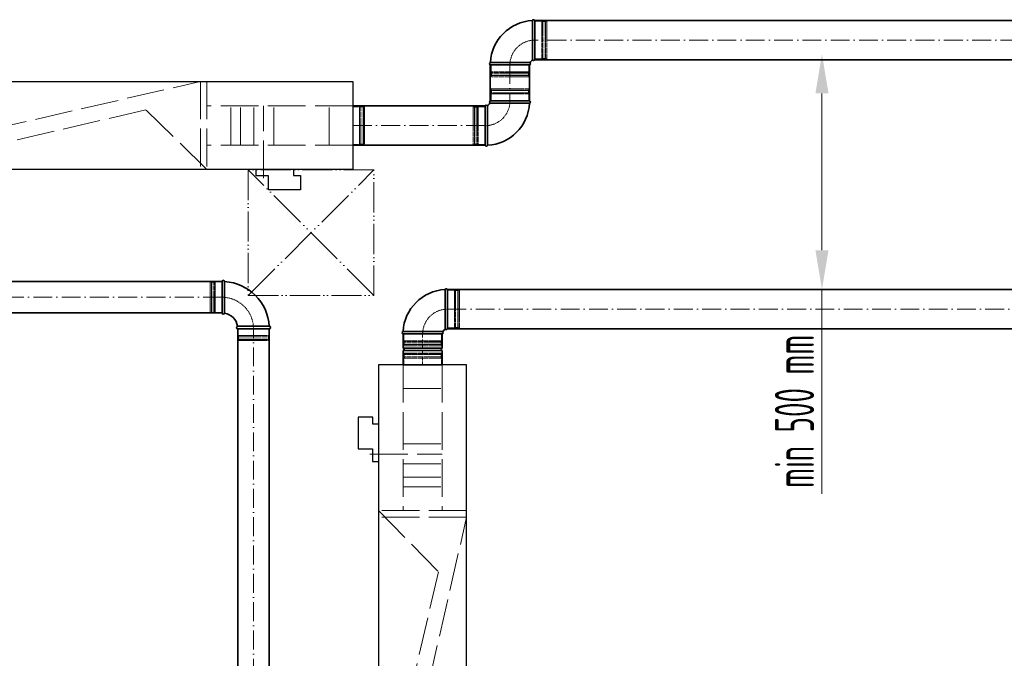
# Model space of a CAD drawing. Header units: millimetres. Extents: x 7400 to 85045, y 24168 to 123018.
# Tile 34 of 79: x 50805 to 53939, y 60176 to 62209. Entities that reach past the tile are written whole.
import ezdxf

# ---------------------------------------------------------------- set-up
doc = ezdxf.new("R2010")
doc.units = ezdxf.units.MM
for name, pattern in [('ACAD_ISO02W100', [15, 12, -3]), ('ACAD_ISO05W100', [33, 24, -3, 0, -3, 0, -3]), ('ACAD_ISO10W100', [18, 12, -3, 0, -3])]:
    doc.linetypes.add(name, pattern=pattern)
for name, color, linetype, lineweight in [('UT_KOTY - DIMENZE', 7, 'Continuous', 5), ('VZT_01 SUP (PŘÍVOD) - OBRYS', 5, 'Continuous', 35), ('VZT_02 SUP (PŘÍVOD) - OSA', 5, 'ACAD_ISO10W100', 5), ('VZT_05 ETA (ODVOD) - OBRYS', 6, 'Continuous', 35), ('VZT_06 ETA (ODVOD) - OSA', 6, 'ACAD_ISO10W100', 5), ('VZT_21 ZAŘÍZENÍ - OBRYS', 1, 'Continuous', 30), ('VZT_22 ZAŘÍZENÍ - DETAIL', 8, 'Continuous', 5), ('VZT_POŽADAVKY NA STAVBU - PODHLEDY', 4, 'ACAD_ISO05W100', 5)]:
    doc.layers.add(name, color=color, linetype=linetype, lineweight=lineweight)
doc.layers.add('VZT_03 SUP (PŘÍVOD) - NETISK', color=8, linetype='ACAD_ISO02W100', lineweight=5, plot=False)
doc.layers.add('VZT_07 ETA (ODVOD) - NETISK', color=8, linetype='ACAD_ISO02W100', lineweight=5, plot=False)
doc.styles.add('ISOCP 2.5', font='isocp.shx', dxfattribs={"width": 0.6, "height": 2.5})

msp = doc.modelspace()

# ---------------------------------------------------------------- linework, layer by layer
at = {"layer": 'UT_KOTY - DIMENZE'}
for p, q in [((53358.2, 61974.8), (53358.2, 61475.4)), ((53358.2, 61350.4), (53358.2, 60700.1))]:
    msp.add_line(p, q, dxfattribs=at)
for points in [[(53337.4, 61974.8), (53379.1, 61974.8), (53358.2, 62099.8)], [(53337.4, 61475.4), (53379.1, 61475.4), (53358.2, 61350.4)]]:
    msp.add_solid(points, dxfattribs=at)
at = {"layer": 'VZT_01 SUP (PŘÍVOD) - OBRYS'}
for p, q in [((52436.5, 62081.8), (52436.5, 62206.8)), ((52444.1, 62081.8), (52444.1, 62206.8)), ((52427.6, 62073), (52302.6, 62073)), ((52427.6, 62065.3), (52302.6, 62065.3)), ((52286.1, 61934.3), (52286.1, 61809.3)), ((52293.8, 61934.3), (52293.8, 61809.3)), ((52302.6, 61950.8), (52427.6, 61950.8)), ((52302.6, 61943.1), (52427.6, 61943.1))]:
    msp.add_line(p, q, dxfattribs=at)
for points in [[(52444.1, 62206.8), (54797.5, 62206.8)], [(52302.6, 61950.8), (52302.6, 62065.3)], [(52427.6, 61950.8), (52427.6, 62065.3)], [(52444.1, 62081.8), (54797.5, 62081.8)], [(51864.6, 61934.9), (52285.7, 61934.9)], [(51864.6, 61809.9), (52285.7, 61809.9)]]:
    msp.add_lwpolyline(points, dxfattribs=at)
for centre, radius, start, end in [((52440.3, 62205.1), 4.17, 23.4678, 159.6691), ((52444.1, 62065.3), 141.5, 93.1369, 176.8631), ((52304.3, 62069.1), 4.17, 110.3309, 246.5322), ((52426, 62069.1), 4.17, 293.4678, 66.5322), ((52444.1, 62065.3), 16.5, 113.8093, 156.1907), ((52440.3, 62083.5), 4.17, 203.4678, 336.5322), ((52289.9, 61932.6), 4.17, 23.4678, 156.5322), ((52286.1, 61950.8), 16.5, 293.8093, 336.1907), ((52286.1, 61950.8), 141.5, 273.1369, 356.8631), ((52304.3, 61946.9), 4.17, 113.4678, 246.5322), ((52426, 61946.9), 4.17, 290.3309, 66.5322), ((52289.9, 61810.9), 4.17, 203.4678, 339.6691)]:
    msp.add_arc(centre, radius, start, end, dxfattribs=at)
at = {"layer": 'VZT_02 SUP (PŘÍVOD) - OSA', "ltscale": 0.3}
for points in [[(52365.1, 62065.3), (52365.1, 62065.3, -0.414214), (52444.1, 62144.3), (52444.1, 62144.3)], [(52365.1, 61950.8), (52365.1, 61950.8, -0.414214), (52286.1, 61871.8), (52286.1, 61871.8)]]:
    msp.add_lwpolyline(points, format="xyb", dxfattribs=at)
at = {"layer": 'VZT_02 SUP (PŘÍVOD) - OSA', "ltscale": 5}
for points in [[(54797.5, 62144.3), (52444.1, 62144.3)], [(52365.1, 62065.3), (52365.1, 61950.8)], [(52285.7, 61872.4), (51864.6, 61872.4)]]:
    msp.add_lwpolyline(points, dxfattribs=at)
at = {"layer": 'VZT_03 SUP (PŘÍVOD) - NETISK', "ltscale": 0.4}
for p, q in [((52444.1, 62204.3), (52466.1, 62204.3)), ((52466.1, 62084.3), (52466.1, 62204.3)), ((52466.1, 62203.3), (52469.6, 62203.3)), ((52469.6, 62083.3), (52469.6, 62205.3)), ((52469.6, 62205.3), (52470.1, 62205.3)), ((52470.1, 62083.3), (52470.1, 62205.3)), ((52470.1, 62203.3), (52477.1, 62203.3)), ((52477.1, 62083.3), (52477.1, 62205.3)), ((52477.1, 62205.3), (52477.6, 62205.3)), ((52477.6, 62083.3), (52477.6, 62205.3)), ((52477.6, 62203.3), (52478.1, 62203.3)), ((52478.1, 62084.3), (52478.1, 62204.3)), ((52478.1, 62204.3), (52482.1, 62204.3)), ((52482.1, 62084.3), (52482.1, 62204.3)), ((52444.1, 62084.3), (52466.1, 62084.3)), ((52466.1, 62085.3), (52469.6, 62085.3)), ((52469.6, 62083.3), (52470.1, 62083.3)), ((52470.1, 62085.3), (52477.1, 62085.3)), ((52477.1, 62083.3), (52477.6, 62083.3)), ((52477.6, 62085.3), (52478.1, 62085.3)), ((52478.1, 62084.3), (52482.1, 62084.3)), ((52305.1, 62043.3), (52305.1, 62065.3)), ((52425.1, 62043.3), (52425.1, 62065.3)), ((52426.1, 62039.8), (52304.1, 62039.8)), ((52304.1, 62039.3), (52304.1, 62039.8)), ((52426.1, 62039.3), (52304.1, 62039.3)), ((52426.1, 62032.3), (52304.1, 62032.3)), ((52304.1, 62031.8), (52304.1, 62032.3)), ((52426.1, 62031.8), (52304.1, 62031.8)), ((52425.1, 62043.3), (52305.1, 62043.3)), ((52425.1, 62031.3), (52305.1, 62031.3)), ((52305.1, 62027.3), (52305.1, 62031.3)), ((52425.1, 62027.3), (52305.1, 62027.3)), ((52306.1, 62039.8), (52306.1, 62043.3)), ((52306.1, 62032.3), (52306.1, 62039.3)), ((52306.1, 62031.3), (52306.1, 62031.8)), ((52424.1, 62039.8), (52424.1, 62043.3)), ((52424.1, 62032.3), (52424.1, 62039.3)), ((52424.1, 62031.3), (52424.1, 62031.8)), ((52425.1, 62027.3), (52425.1, 62031.3)), ((52426.1, 62039.3), (52426.1, 62039.8)), ((52426.1, 62031.8), (52426.1, 62032.3)), ((52304.1, 61984.3), (52426.1, 61984.3)), ((52304.1, 61984.3), (52304.1, 61983.8)), ((52304.1, 61983.8), (52426.1, 61983.8)), ((52304.1, 61976.8), (52426.1, 61976.8)), ((52304.1, 61976.8), (52304.1, 61976.3)), ((52304.1, 61976.3), (52426.1, 61976.3)), ((52305.1, 61988.8), (52425.1, 61988.8)), ((52305.1, 61988.8), (52305.1, 61984.8)), ((52305.1, 61984.8), (52425.1, 61984.8)), ((52305.1, 61972.8), (52425.1, 61972.8)), ((52305.1, 61972.8), (52305.1, 61950.8)), ((52306.1, 61984.8), (52306.1, 61984.3)), ((52306.1, 61983.8), (52306.1, 61976.8)), ((52306.1, 61976.3), (52306.1, 61972.8)), ((52424.1, 61984.8), (52424.1, 61984.3)), ((52424.1, 61983.8), (52424.1, 61976.8)), ((52424.1, 61976.3), (52424.1, 61972.8)), ((52425.1, 61988.8), (52425.1, 61984.8)), ((52425.1, 61972.8), (52425.1, 61950.8)), ((52426.1, 61984.3), (52426.1, 61983.8)), ((52426.1, 61976.8), (52426.1, 61976.3)), ((52248.1, 61931.8), (52248.1, 61811.8)), ((52252.1, 61931.8), (52248.1, 61931.8)), ((52252.1, 61931.8), (52252.1, 61811.8)), ((52252.6, 61930.8), (52252.1, 61930.8)), ((52252.6, 61932.8), (52252.6, 61810.8)), ((52253.1, 61932.8), (52252.6, 61932.8)), ((52253.1, 61932.8), (52253.1, 61810.8)), ((52260.1, 61930.8), (52253.1, 61930.8)), ((52260.1, 61932.8), (52260.1, 61810.8)), ((52260.6, 61932.8), (52260.1, 61932.8)), ((52260.6, 61932.8), (52260.6, 61810.8)), ((52264.1, 61930.8), (52260.6, 61930.8)), ((52264.1, 61931.8), (52264.1, 61811.8)), ((52286.1, 61931.8), (52264.1, 61931.8)), ((52252.1, 61811.8), (52248.1, 61811.8)), ((52252.6, 61812.8), (52252.1, 61812.8)), ((52253.1, 61810.8), (52252.6, 61810.8)), ((52260.1, 61812.8), (52253.1, 61812.8)), ((52260.6, 61810.8), (52260.1, 61810.8)), ((52264.1, 61812.8), (52260.6, 61812.8)), ((52286.1, 61811.8), (52264.1, 61811.8))]:
    msp.add_line(p, q, dxfattribs=at)
at = {"layer": 'VZT_05 ETA (ODVOD) - OBRYS'}
for p, q in [((51448.8, 61375.6), (51448.8, 61275.6)), ((51456.8, 61375.6), (51456.8, 61325.4)), ((52158.5, 61225.4), (52158.5, 61350.4)), ((52166.2, 61225.4), (52166.2, 61350.4)), ((51498.8, 61225.6), (51598.8, 61225.6)), ((51598.8, 61233.6), (51548.6, 61233.6)), ((52149.7, 61216.5), (52024.7, 61216.5)), ((52149.7, 61209.2), (52024.7, 61209.2)), ((52024.7, 61209.2), (52024.7, 61163.7)), ((52149.7, 61208.9), (52024.7, 61208.9)), ((52149.7, 61209.2), (52149.7, 61163.7)), ((52149.7, 61163.7), (52024.7, 61163.7)), ((52149.7, 61155.7), (52024.7, 61155.7)), ((52024.7, 61155.7), (52024.7, 61110.2)), ((52149.7, 61155.7), (52149.7, 61110.2)), ((52149.7, 61110.2), (52024.7, 61110.2))]:
    msp.add_line(p, q, dxfattribs=at)
for points in [[(50268.8, 61375.6), (51448.8, 61375.6)], [(54911.2, 61350.4), (52166.2, 61350.4)], [(50268.8, 61275.6), (51448.8, 61275.6)], [(51498.8, 61225.6), (51498.8, 59574.2)], [(51598.8, 61225.6), (51598.8, 59574.2)], [(54911.2, 61225.4), (52166.2, 61225.4)]]:
    msp.add_lwpolyline(points, dxfattribs=at)
for centre, radius, start, end in [((51452.8, 61375.6), 4, 0, 180), ((51448.8, 61225.6), 150, 3.0572, 86.9428), ((52166.2, 61208.9), 141.5, 93.1369, 176.8631), ((52162.4, 61348.7), 4.17, 23.4678, 159.6691), ((51452.8, 61275.6), 4, 180, 350.8522), ((51448.8, 61225.6), 50, 9.1478, 80.8522), ((51498.8, 61229.6), 4, 99.1478, 270), ((51598.8, 61229.6), 4, 270, 90), ((52026.4, 61212.7), 4.17, 110.3309, 246.5322), ((52148, 61212.7), 4.17, 293.4678, 66.5322), ((52166.2, 61208.9), 16.5, 113.8093, 156.1907), ((52162.4, 61227), 4.17, 203.4678, 336.5322), ((52024.7, 61159.7), 4, 270, 90), ((52149.7, 61159.7), 4, 90, 270)]:
    msp.add_arc(centre, radius, start, end, dxfattribs=at)
for points, knots in [([(51456.8, 61325.4), (51456.8, 61319.1), (51456.8, 61312.8), (51456.8, 61300.7), (51456.8, 61295.1), (51456.8, 61285.6), (51456.8, 61281.8), (51456.8, 61276.5), (51456.8, 61275.1), (51456.8, 61275), (51456.8, 61275), (51456.8, 61275)], [78.71119, 78.71119, 78.71119, 78.71119, 97.804615, 97.804615, 117.523893, 117.523893, 137.264303, 137.264303, 156.831737, 156.831737, 157.874915, 157.874915, 157.874915, 157.874915]), ([(51498.2, 61233.6), (51498.2, 61233.6), (51499.3, 61233.6), (51503.8, 61233.6), (51507.2, 61233.6), (51516.1, 61233.6), (51521.5, 61233.6), (51533.4, 61233.6), (51539.9, 61233.6), (51547.2, 61233.6), (51547.9, 61233.6), (51548.6, 61233.6)], [157.874915, 157.874915, 157.874915, 157.874915, 176.103874, 176.103874, 195.460379, 195.460379, 215.101284, 215.101284, 234.82164, 234.82164, 237.034743, 237.034743, 237.034743, 237.034743])]:
    msp.add_open_spline(points, degree=3, knots=knots, dxfattribs=at)
at = {"layer": 'VZT_06 ETA (ODVOD) - OSA', "ltscale": 5}
for points in [[(51448.8, 61325.6), (50268.8, 61325.6)], [(52166.2, 61287.9), (54911.2, 61287.9)], [(51548.8, 59574.2), (51548.8, 61225.6)]]:
    msp.add_lwpolyline(points, dxfattribs=at)
at = {"layer": 'VZT_06 ETA (ODVOD) - OSA', "ltscale": 0.3}
for points in [[(51548.8, 61225.6), (51548.8, 61225.6, 0.414214), (51448.8, 61325.6), (51448.8, 61325.6)], [(52166.2, 61287.9), (52166.2, 61287.9, 0.414214), (52087.2, 61208.9), (52087.2, 61208.9)]]:
    msp.add_lwpolyline(points, format="xyb", dxfattribs=at)
at = {"layer": 'VZT_06 ETA (ODVOD) - OSA'}
msp.add_lwpolyline([(52087.2, 61209.2), (52087.2, 61110.2)], dxfattribs=at)
at = {"layer": 'VZT_07 ETA (ODVOD) - NETISK', "ltscale": 0.4}
for p, q in [((51864.6, 61932.4), (51886.6, 61932.4)), ((51886.6, 61932.4), (51886.6, 61812.4)), ((51886.6, 61931.4), (51890.1, 61931.4)), ((51890.1, 61933.4), (51890.1, 61811.4)), ((51890.1, 61933.4), (51890.6, 61933.4)), ((51890.6, 61933.4), (51890.6, 61811.4)), ((51890.6, 61931.4), (51897.6, 61931.4)), ((51897.6, 61933.4), (51897.6, 61811.4)), ((51897.6, 61933.4), (51898.1, 61933.4)), ((51898.1, 61933.4), (51898.1, 61811.4)), ((51898.1, 61931.4), (51898.6, 61931.4)), ((51898.6, 61932.4), (51898.6, 61812.4)), ((51898.6, 61932.4), (51902.6, 61932.4)), ((51902.6, 61932.4), (51902.6, 61812.4)), ((51864.6, 61812.4), (51886.6, 61812.4)), ((51886.6, 61813.4), (51890.1, 61813.4)), ((51890.1, 61811.4), (51890.6, 61811.4)), ((51890.6, 61813.4), (51897.6, 61813.4)), ((51897.6, 61811.4), (51898.1, 61811.4)), ((51898.1, 61813.4), (51898.6, 61813.4)), ((51898.6, 61812.4), (51902.6, 61812.4)), ((51410.8, 61374.6), (51410.8, 61276.6)), ((51414.8, 61374.6), (51410.8, 61374.6)), ((51414.8, 61374.6), (51414.8, 61276.6)), ((51415.3, 61373.6), (51414.8, 61373.6)), ((51415.3, 61375.6), (51415.3, 61275.6)), ((51415.8, 61375.6), (51415.3, 61375.6)), ((51415.8, 61375.6), (51415.8, 61275.6)), ((51422.8, 61373.6), (51415.8, 61373.6)), ((51422.8, 61375.6), (51422.8, 61275.6)), ((51423.3, 61375.6), (51422.8, 61375.6)), ((51423.3, 61375.6), (51423.3, 61275.6)), ((51426.8, 61373.6), (51423.3, 61373.6)), ((51426.8, 61374.6), (51426.8, 61276.6)), ((51448.8, 61374.6), (51426.8, 61374.6)), ((52188.2, 61347.9), (52166.2, 61347.9)), ((52188.2, 61227.9), (52188.2, 61347.9)), ((52191.7, 61346.9), (52188.2, 61346.9)), ((52191.7, 61226.9), (52191.7, 61348.9)), ((52192.2, 61348.9), (52191.7, 61348.9)), ((52192.2, 61226.9), (52192.2, 61348.9)), ((52199.2, 61346.9), (52192.2, 61346.9)), ((52199.2, 61226.9), (52199.2, 61348.9)), ((52199.7, 61348.9), (52199.2, 61348.9)), ((52199.7, 61226.9), (52199.7, 61348.9)), ((52200.2, 61346.9), (52199.7, 61346.9)), ((52200.2, 61227.9), (52200.2, 61347.9)), ((52204.2, 61347.9), (52200.2, 61347.9)), ((52204.2, 61227.9), (52204.2, 61347.9)), ((51414.8, 61276.6), (51410.8, 61276.6)), ((51415.3, 61277.6), (51414.8, 61277.6)), ((51415.8, 61275.6), (51415.3, 61275.6)), ((51422.8, 61277.6), (51415.8, 61277.6)), ((51423.3, 61275.6), (51422.8, 61275.6)), ((51426.8, 61277.6), (51423.3, 61277.6)), ((51448.8, 61276.6), (51426.8, 61276.6)), ((51499.8, 61203.6), (51499.8, 61225.6)), ((51597.8, 61203.6), (51597.8, 61225.6)), ((52027.2, 61208.9), (52027.2, 61186.9)), ((52147.2, 61208.9), (52147.2, 61186.9)), ((52188.2, 61227.9), (52166.2, 61227.9)), ((52191.7, 61228.9), (52188.2, 61228.9)), ((52192.2, 61226.9), (52191.7, 61226.9)), ((52199.2, 61228.9), (52192.2, 61228.9)), ((52199.7, 61226.9), (52199.2, 61226.9)), ((52200.2, 61228.9), (52199.7, 61228.9)), ((52204.2, 61227.9), (52200.2, 61227.9)), ((51598.8, 61200.1), (51498.8, 61200.1)), ((51498.8, 61199.6), (51498.8, 61200.1)), ((51598.8, 61199.6), (51498.8, 61199.6)), ((51598.8, 61192.6), (51498.8, 61192.6)), ((51498.8, 61192.1), (51498.8, 61192.6)), ((51598.8, 61192.1), (51498.8, 61192.1)), ((51597.8, 61203.6), (51499.8, 61203.6)), ((51597.8, 61191.6), (51499.8, 61191.6)), ((51499.8, 61187.6), (51499.8, 61191.6)), ((51597.8, 61187.6), (51499.8, 61187.6)), ((51500.8, 61200.1), (51500.8, 61203.6)), ((51500.8, 61192.6), (51500.8, 61199.6)), ((51500.8, 61191.6), (51500.8, 61192.1)), ((51596.8, 61200.1), (51596.8, 61203.6)), ((51596.8, 61192.6), (51596.8, 61199.6)), ((51596.8, 61191.6), (51596.8, 61192.1)), ((51597.8, 61187.6), (51597.8, 61191.6)), ((51598.8, 61199.6), (51598.8, 61200.1)), ((51598.8, 61192.1), (51598.8, 61192.6)), ((52148.2, 61183.4), (52026.2, 61183.4)), ((52026.2, 61183.4), (52026.2, 61182.9)), ((52148.2, 61182.9), (52026.2, 61182.9)), ((52148.2, 61175.9), (52026.2, 61175.9)), ((52026.2, 61175.9), (52026.2, 61175.4)), ((52148.2, 61175.4), (52026.2, 61175.4)), ((52147.2, 61186.9), (52027.2, 61186.9)), ((52147.2, 61174.9), (52027.2, 61174.9)), ((52027.2, 61174.9), (52027.2, 61170.9)), ((52028.2, 61186.9), (52028.2, 61183.4)), ((52028.2, 61182.9), (52028.2, 61175.9)), ((52028.2, 61175.4), (52028.2, 61174.9)), ((52146.2, 61186.9), (52146.2, 61183.4)), ((52146.2, 61182.9), (52146.2, 61175.9)), ((52146.2, 61175.4), (52146.2, 61174.9)), ((52147.2, 61174.9), (52147.2, 61170.9)), ((52148.2, 61183.4), (52148.2, 61182.9)), ((52148.2, 61175.9), (52148.2, 61175.4)), ((52148.2, 61143.7), (52026.2, 61143.7)), ((52026.2, 61143.2), (52026.2, 61143.7)), ((52148.2, 61143.2), (52026.2, 61143.2)), ((52147.2, 61170.9), (52027.2, 61170.9)), ((52147.2, 61148.2), (52027.2, 61148.2)), ((52027.2, 61144.2), (52027.2, 61148.2)), ((52147.2, 61144.2), (52027.2, 61144.2)), ((52028.2, 61143.7), (52028.2, 61144.2)), ((52028.2, 61136.2), (52028.2, 61143.2)), ((52146.2, 61143.7), (52146.2, 61144.2)), ((52146.2, 61136.2), (52146.2, 61143.2)), ((52147.2, 61144.2), (52147.2, 61148.2)), ((52148.2, 61143.2), (52148.2, 61143.7)), ((52148.2, 61136.2), (52026.2, 61136.2)), ((52026.2, 61135.7), (52026.2, 61136.2)), ((52148.2, 61135.7), (52026.2, 61135.7)), ((52147.2, 61132.2), (52027.2, 61132.2)), ((52027.2, 61110.2), (52027.2, 61132.2)), ((52028.2, 61132.2), (52028.2, 61135.7)), ((52146.2, 61132.2), (52146.2, 61135.7)), ((52147.2, 61110.2), (52147.2, 61132.2)), ((52148.2, 61135.7), (52148.2, 61136.2))]:
    msp.add_line(p, q, dxfattribs=at)
at = {"layer": 'VZT_21 ZAŘÍZENÍ - OBRYS'}
for points in [[(50364.6, 62012.4), (51864.6, 62012.4), (51864.6, 61732.4), (50364.6, 61732.4)], [(52227.2, 59610.2), (52227.2, 61110.2), (51947.2, 61110.2), (51947.2, 59610.2)]]:
    msp.add_lwpolyline(points, close=True, dxfattribs=at)
for points in [[(51676.3, 61732.4), (51676.3, 61713.8), (51698.8, 61713.8), (51698.8, 61667.2), (51597.1, 61667.2), (51597.1, 61712.6), (51557.2, 61712.6), (51557.2, 61732.4)], [(51947.2, 60921.9), (51928.6, 60921.9), (51928.6, 60944.4), (51882, 60944.4), (51882, 60842.7), (51927.4, 60842.7), (51927.4, 60802.8), (51947.2, 60802.8)]]:
    msp.add_lwpolyline(points, dxfattribs=at)
at = {"layer": 'VZT_22 ZAŘÍZENÍ - DETAIL', "linetype": 'ACAD_ISO02W100', "lineweight": 5, "ltscale": 10}
for points in [[(50364.6, 62012.4), (50562, 61825.2), (51380.3, 62012.4)], [(51380.3, 62012.4), (51380.3, 61732.4)], [(51400.8, 62012.4), (51400.8, 61732.4)], [(51864.6, 61934.9), (51400.8, 61934.9)], [(51476.3, 61809.9), (51476.3, 61934.9)], [(51507.1, 61809.9), (51507.1, 61934.9)], [(51550.1, 61809.9), (51550.1, 61934.9)], [(51581, 61704.8), (51581, 61934.9)], [(51613.4, 61809.9), (51613.4, 61934.9)], [(51789.2, 61809.9), (51789.2, 61934.9)], [(51400.8, 61732.4), (51206.2, 61922.4), (50388.5, 61732.4)], [(51864.6, 61809.9), (51400.8, 61809.9)], [(52024.7, 61110.2), (52024.7, 60646.5)], [(52149.7, 61110.2), (52149.7, 60646.5)], [(52024.7, 61034.8), (52149.7, 61034.8)], [(52024.7, 60859), (52149.7, 60859)], [(51919.6, 60826.7), (52149.7, 60826.7)], [(52024.7, 60795.7), (52149.7, 60795.7)], [(52024.7, 60752.7), (52149.7, 60752.7)], [(52024.7, 60722), (52149.7, 60722)], [(52227.2, 60646.5), (51947.2, 60646.5)], [(51947.2, 60646.5), (52137.3, 60451.8), (51947.2, 59634.2)], [(52227.2, 60625.9), (51947.2, 60625.9)], [(52227.2, 59610.2), (52040, 59807.7), (52227.2, 60625.9)]]:
    msp.add_lwpolyline(points, dxfattribs=at)
at = {"layer": 'VZT_POŽADAVKY NA STAVBU - PODHLEDY', "ltscale": 5}
for p, q in [((51932.3, 61331.2), (51532.3, 61731.2)), ((51532.3, 61331.2), (51932.3, 61731.2))]:
    msp.add_line(p, q, dxfattribs=at)
at = {"layer": 'VZT_POŽADAVKY NA STAVBU - PODHLEDY', "ltscale": 4}
for p, q in [((51932.3, 61731.2), (51532.3, 61731.2)), ((51532.3, 61731.2), (51532.3, 61331.2)), ((51932.3, 61331.2), (51932.3, 61731.2)), ((51532.3, 61331.2), (51932.3, 61331.2))]:
    msp.add_line(p, q, dxfattribs=at)

# ---------------------------------------------------------------- texts
at = {"layer": 'UT_KOTY - DIMENZE', "insert": (53270.7, 60962.7), "char_height": 125, "attachment_point": 5, "rotation": 90, "style": 'ISOCP 2.5'}
msp.add_mtext('min 500 mm', dxfattribs=at)

doc.saveas('drawing.dxf')
